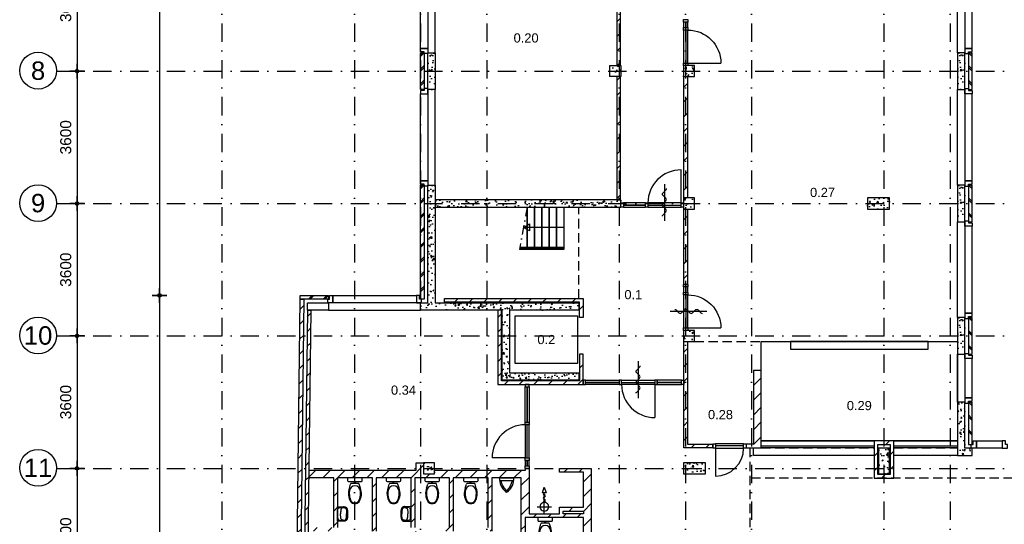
# Model space of a CAD drawing. Header units: millimetres. Extents: x -5500 to 79887, y -71178 to 5500.
# Tile 4 of 18: x -5500 to 21272, y -38122 to -24402. Entities that reach past the tile are written whole.
import ezdxf
from ezdxf.enums import TextEntityAlignment as Align

# ---------------------------------------------------------------- set-up
doc = ezdxf.new("R2010")
doc.units = ezdxf.units.MM
doc.header["$LTSCALE"] = 100
for name, pattern in [('DASHDOT', [1, 0.5, -0.25, 0, -0.25]), ('DASHEDX2', [38.1, 25.4, -12.7]), ('p_stramien$0$DASHDOT', [1, 0.5, -0.25, 0, -0.25])]:
    doc.linetypes.add(name, pattern=pattern)
for name, color, linetype in [('A--A21--_BUITENWAND', 9, 'Continuous'), ('A--A22--_BINNENWAND', 9, 'Continuous'), ('A--A28--_KONSTRUKTIES', 9, 'Continuous'), ('A--L21--_BUITENWAND', 4, 'Continuous'), ('A--L22--_BINNENWAND', 7, 'Continuous'), ('A--L24--_TRAPPEN', 1, 'Continuous'), ('A--L28--_KONSTRUKTIES', 4, 'Continuous'), ('A--L31--_BUITENKOZIJN', 4, 'Continuous'), ('A--L32--_BINNENKOZIJN', 4, 'Continuous'), ('A--L45--_PLAFONDAFW', 9, 'Continuous'), ('A--L65--_BEVEILIGING', 1, 'Continuous'), ('A--L66--_TRANSPORTINSTAL', 1, 'Continuous'), ('A--L74--_VASTE-SANITAIR-VOORZ', 1, 'Continuous'), ('A--L79--_VASTE-INRICHTING', 1, 'Continuous'), ('A--M$1A_MAATVOERING', 1, 'Continuous'), ('A--T$1A_0_25MM', 4, 'Continuous'), ('p_stramien$0$A--L$7A-_STRAMIEN', 250, 'p_stramien$0$DASHDOT'), ('p_stramien$0$A--M$1A_MAATVOERING', 1, 'Continuous'), ('p_stramien$0$A--T$1A_0_50MM', 3, 'Continuous')]:
    doc.layers.add(name, color=color, linetype=linetype)
doc.styles.add('p_stramien$0$TEXT-0_30', font='arial.ttf', dxfattribs={"height": 300})
doc.styles.add('p_stramien$0$TEXT-0_50', font='arial.ttf', dxfattribs={"height": 500})
doc.styles.add('TEXT-0_20', font='arial.ttf', dxfattribs={"height": 200})
doc.styles.add('TEXT-0_25', font='arial.ttf', dxfattribs={"height": 250})
doc.dimstyles.new('DIM-2', dxfattribs={"dimscale": 100, "dimtxt": 2, "dimasz": 1, "dimexe": 0, "dimexo": 0, "dimgap": 0, "dimtad": 0, "dimdec": 0, "dimzin": 0, "dimdsep": 46, "dimtxsty": 'TEXT-0_20', "dimblk1": 'MAATPUNT', "dimblk2": 'MAATPUNT', "dimsah": 1, "dimcen": 0, "dimse1": 1, "dimse2": 1, "dimclrd": 9, "dimclre": 1, "dimclrt": 2, "dimazin": 0, "dimtfac": 0.75, "dimtdec": 0, "dimtix": 1, "dimtmove": 2, "dimatfit": 3, "dimfxl": 1, "dimtvp": 1, "dimtolj": 1, "dimtzin": 0, "dimarcsym": 0})
doc.dimstyles.new('p_stramien$0$DIM-3', dxfattribs={"dimscale": 100, "dimtxt": 3, "dimasz": 1, "dimexe": 0, "dimexo": 0, "dimgap": 0, "dimtad": 0, "dimdec": 0, "dimzin": 0, "dimdsep": 46, "dimtxsty": 'p_stramien$0$TEXT-0_30', "dimblk1": 'p_stramien$0$MAATPUNT', "dimblk2": 'p_stramien$0$MAATPUNT', "dimsah": 1, "dimcen": 0, "dimse1": 1, "dimse2": 1, "dimclrd": 9, "dimclre": 1, "dimclrt": 3, "dimazin": 0, "dimtfac": 0.75, "dimtdec": 0, "dimtix": 1, "dimtmove": 2, "dimatfit": 3, "dimfxl": 1, "dimtvp": 1, "dimtolj": 1, "dimtzin": 0, "dimarcsym": 0})
pattern_1 = [(45, (0, 50), (-200, 200), []), (45, (50, 50), (-200, 200), [])]
pattern_2 = [(45, (0, 0), (-200, 200), [])]

# ---------------------------------------------------------------- blocks, each defined once
blk = doc.blocks.new('bu_koz_2600')
at = {"layer": 'A--L21--_BUITENWAND', "color": 9}
blk.add_lwpolyline([(0, -300), (2600, -300), (2600, -100), (0, -100)], close=True, dxfattribs=at)
at = {"layer": 'A--L31--_BUITENKOZIJN', "color": 1}
for points in [[(-25, 0), (25, 0), (25, 100), (115, 100), (115, -100), (-25, -100), (-25, 0)], [(2625, 0), (2575, 0), (2575, 100), (2485, 100), (2485, -100), (2625, -100), (2625, 0)]]:
    blk.add_lwpolyline(points, dxfattribs=at)
at = {"layer": 'A--L31--_BUITENKOZIJN', "color": 9}
blk.add_lwpolyline([(115, 100), (2485, 100), (2485, -100), (115, -100)], close=True, dxfattribs=at)
blk = doc.blocks.new('bu_koz_2500')
at = {"layer": 'A--L21--_BUITENWAND', "color": 9}
blk.add_lwpolyline([(-2500, -300), (0, -300), (0, -100), (-2500, -100)], close=True, dxfattribs=at)
at = {"layer": 'A--L31--_BUITENKOZIJN', "color": 1}
for points in [[(-2525, 0), (-2475, 0), (-2475, 100), (-2385, 100), (-2385, -100), (-2525, -100), (-2525, 0)], [(25, 0), (-25, 0), (-25, 100), (-115, 100), (-115, -100), (25, -100), (25, 0)]]:
    blk.add_lwpolyline(points, dxfattribs=at)
at = {"layer": 'A--L31--_BUITENKOZIJN', "color": 9}
blk.add_lwpolyline([(-2385, 100), (-115, 100), (-115, -100), (-2385, -100)], close=True, dxfattribs=at)
blk = doc.blocks.new('bi_koz_1250')
at = {"layer": 'A--L32--_BINNENKOZIJN', "color": 1}
for points in [[(-57, -67), (57, -67), (57, 0), (-57, 0)], [(0, -67), (57, -67), (57, -967), (0, -967)], [(-57, -1034), (57, -1034), (57, -967), (-57, -967)], [(-57, -1250), (57, -1250), (57, -1183), (-57, -1183)]]:
    blk.add_lwpolyline(points, close=True, dxfattribs=at)
at = {"layer": 'A--L32--_BINNENKOZIJN', "color": 9}
for points in [[(-57, -67), (57, -67), (57, -967), (-57, -967)], [(-57, -1034), (0, -1034), (0, -1183), (-57, -1183)], [(0, -1034), (57, -1034), (57, -1183), (0, -1183)]]:
    blk.add_lwpolyline(points, close=True, dxfattribs=at)
blk.add_lwpolyline([(57, -67), (957, -67)], dxfattribs=at)
blk.add_arc((57, -67), 900, 270, 0, dxfattribs=at)
blk = doc.blocks.new('bi_koz_2280')
at = {"layer": 'A--L32--_BINNENKOZIJN', "color": 1}
for points in [[(57, 0), (-57, 0), (-57, -67), (57, -67)], [(57, -1097), (-57, -1097), (-57, -1030), (57, -1030)], [(0, -1097), (-57, -1097), (-57, -1997), (0, -1997)], [(57, -2064), (-57, -2064), (-57, -1997), (57, -1997)], [(57, -2280), (-57, -2280), (-57, -2213), (57, -2213)]]:
    blk.add_lwpolyline(points, close=True, dxfattribs=at)
at = {"layer": 'A--L32--_BINNENKOZIJN', "color": 9}
for points in [[(0, -1030), (-57, -1030), (-57, -67), (0, -67)], [(57, -1030), (0, -1030), (0, -67), (57, -67)], [(57, -1097), (-57, -1097), (-57, -1997), (57, -1997)], [(0, -2064), (-57, -2064), (-57, -2213), (0, -2213)], [(57, -2064), (0, -2064), (0, -2213), (57, -2213)]]:
    blk.add_lwpolyline(points, close=True, dxfattribs=at)
blk.add_lwpolyline([(-57, -1997), (-957, -1997)], dxfattribs=at)
blk.add_arc((-57, -1997), 900, 90, 180, dxfattribs=at)
blk = doc.blocks.new('bi_koz_900')
at = {"layer": 'A--L32--_BINNENKOZIJN', "color": 1}
for points in [[(57, -67), (-57, -67), (-57, 0), (57, 0)], [(0, -67), (-57, -67), (-57, -833), (0, -833)], [(57, -900), (-57, -900), (-57, -833), (57, -833)]]:
    blk.add_lwpolyline(points, close=True, dxfattribs=at)
at = {"layer": 'A--L32--_BINNENKOZIJN', "color": 9}
blk.add_lwpolyline([(-57, -67), (-823, -67)], dxfattribs=at)
blk.add_lwpolyline([(57, -67), (-57, -67), (-57, -833), (57, -833)], close=True, dxfattribs=at)
blk.add_arc((-57, -67), 766, 180, 270, dxfattribs=at)
blk = doc.blocks.new('bi_koz_2740')
at = {"layer": 'A--L32--_BINNENKOZIJN', "color": 1}
for points in [[(0, 57), (0, -57), (67, -57), (67, 57)], [(980, 57), (980, -57), (1047, -57), (1047, 57)], [(1947, 0), (1947, -57), (1047, -57), (1047, 0)], [(1947, 57), (1947, -57), (2014, -57), (2014, 57)], [(2740, 57), (2740, -57), (2673, -57), (2673, 57)]]:
    blk.add_lwpolyline(points, close=True, dxfattribs=at)
at = {"layer": 'A--L32--_BINNENKOZIJN', "color": 9}
for points in [[(980, 57), (980, 0), (67, 0), (67, 57)], [(980, 0), (980, -57), (67, -57), (67, 0)], [(1947, 57), (1947, -57), (1047, -57), (1047, 57)], [(2014, 57), (2014, 0), (2673, 0), (2673, 57)], [(2014, 0), (2014, -57), (2673, -57), (2673, 0)]]:
    blk.add_lwpolyline(points, close=True, dxfattribs=at)
blk.add_lwpolyline([(1947, -57), (1947, -957)], dxfattribs=at)
blk.add_arc((1947, -57), 900, 180, 270, dxfattribs=at)
blk = doc.blocks.new('bi_koz_1700')
at = {"layer": 'A--L32--_BINNENKOZIJN', "color": 9}
blk.add_lwpolyline([(-67, 57), (-67, 957)], dxfattribs=at)
at = {"layer": 'A--L32--_BINNENKOZIJN', "color": 1}
for points in [[(-1700, -57), (-1700, 57), (-1633, 57), (-1633, -57)], [(-1034, -57), (-1034, 57), (-967, 57), (-967, -57)], [(-67, 0), (-67, 57), (-967, 57), (-967, 0)], [(-67, -57), (-67, 57), (0, 57), (0, -57)]]:
    blk.add_lwpolyline(points, close=True, dxfattribs=at)
at = {"layer": 'A--L32--_BINNENKOZIJN', "color": 9}
for points in [[(-1034, 0), (-1034, 57), (-1633, 57), (-1633, 0)], [(-1034, -57), (-1034, 0), (-1633, 0), (-1633, -57)], [(-67, -57), (-67, 57), (-967, 57), (-967, -57)]]:
    blk.add_lwpolyline(points, close=True, dxfattribs=at)
blk.add_arc((-67, 57), 900, 90, 180, dxfattribs=at)
blk = doc.blocks.new('brand_zs')
at = {"layer": 'A--L65--_BEVEILIGING'}
blk.add_lwpolyline([(-298, 50, -0.198912), (-263, 35), (-185, -43, 0.414214), (-114, -43), (-35, 35, -0.414214), (35, 35), (114, -43, 0.414214), (185, -43), (263, 35, -0.414214), (334, 35), (412, -43, 0.203344), (448, -58)], format="xyb", dxfattribs=at)
blk.add_lwpolyline([(573, -4), (-427, -4)], dxfattribs=at)
blk = doc.blocks.new('brand_slh')
at = {"layer": 'A--L65--_BEVEILIGING', "color": 1, "linetype": 'Continuous'}
for p, q in [((-196, 0), (379, 0)), ((0, 196), (0, -195))]:
    blk.add_line(p, q, dxfattribs=at)
at = {"layer": 'A--L65--_BEVEILIGING'}
blk.add_lwpolyline([(379, -50), (379, 50), (529, 0), (379, -50)], dxfattribs=at)
at = {"layer": 'A--L65--_BEVEILIGING', "color": 1, "linetype": 'Continuous'}
for centre, major_axis, start_param, end_param in [((0, 0), (82.9, 82.9), 5.497787, 8.63938), ((0, 0), (82.9, 82.9), 2.356194, 5.497787), ((109, 0), (22.4, 22.4), 5.504308, 6.956896), ((172, 0), (-22.1, 22.1), 0.785398, 3.926991), ((234, 0), (-22.1, 22.1), 3.926991, 7.068583), ((297, 0), (-22.1, 22.1), 0.785398, 3.926991), ((360, 0), (-22.3, 22.3), -0.778194, 0.778194)]:
    blk.add_ellipse(centre, major_axis=major_axis, ratio=1, start_param=start_param, end_param=end_param, dxfattribs=at)
blk = doc.blocks.new('wc12')
at = {"layer": 'A--L74--_VASTE-SANITAIR-VOORZ'}
for points in [[(-275, 150), (-168, 119)], [(-150, -95), (-150, 95)], [(-150, 12), (-100, 12)], [(-100, 175), (-100, -175)], [(-25, 200), (-75, 200)], [(0, -175), (0, 175)], [(-275, -150), (-168, -119)], [(-150, -12), (-100, -12)], [(-75, -200), (-25, -200)]]:
    blk.add_lwpolyline(points, dxfattribs=at)
for centre, radius, start, end in [((-548, 0), 152, 132.075, 227.925), ((-555, 0), 125, 111.1002, 248.8998), ((-426, -237), 415, 68.7289, 122.6922), ((-421, -307), 461, 90.4601, 112.8114), ((-421, -307), 461, 82.9751, 90.4601), ((-365, 0), 150, 270, 90), ((-175, 95), 25, 0, 74.0547), ((-75, 175), 25, 90, 180), ((-25, 175), 25, 0, 90), ((-426, 237), 415, 237.3078, 291.2711), ((-421, 307), 461, 247.1886, 269.5399), ((-421, 307), 461, 269.5399, 277.0249), ((-175, -95), 25, 285.9454, 0), ((-75, -175), 25, 180, 270), ((-25, -175), 25, 270, 0)]:
    blk.add_arc(centre, radius, start, end, dxfattribs=at)
blk = doc.blocks.new('urinoir9')
at = {"layer": 'A--L74--_VASTE-SANITAIR-VOORZ'}
for points in [[(-75, 194), (-75, -194)], [(0, 200), (0, -200)]]:
    blk.add_lwpolyline(points, dxfattribs=at)
for centre, radius, start, end in [((-336, 0), 49.9, 138.1971, 221.7927), ((0, -300), 500, 90, 138.1973), ((-316, 0), 25, 125.8539, 234.1316), ((21, -335), 500, 101.0779, 134.703), ((0, 300), 500, 221.4905, 270), ((21, 335), 500, 225.297, 258.9221)]:
    blk.add_arc(centre, radius, start, end, dxfattribs=at)
blk = doc.blocks.new('ft07')
at = {"layer": 'A--L74--_VASTE-SANITAIR-VOORZ'}
blk.add_lwpolyline([(-200, -168), (-195, 0), (195, 0), (200, -168), (199, -177), (198, -184), (197, -191), (196, -196), (194, -201), (193, -206), (192, -210), (191, -213), (189, -216), (188, -219), (187, -222), (186, -225), (184, -227), (183, -230), (181, -232), (180, -234), (178, -237), (176, -239), (175, -241), (173, -243), (170, -244), (168, -246), (166, -248), (163, -250), (160, -252), (157, -253), (154, -255), (150, -256), (147, -258), (143, -259), (138, -261), (134, -262), (129, -264), (124, -265), (118, -266), (112, -268), (105, -269), (98, -270), (90, -271), (82, -272), (73, -273), (64, -273), (54, -274), (44, -274), (33, -274), (22, -274), (11, -274), (0, -274), (-11, -274), (-22, -274), (-33, -274), (-44, -274), (-54, -274), (-64, -273), (-73, -273), (-82, -272), (-90, -271), (-98, -270), (-105, -269), (-112, -268), (-118, -266), (-124, -265), (-129, -264), (-134, -262), (-138, -261), (-143, -259), (-147, -258), (-150, -256), (-154, -255), (-157, -253), (-160, -252), (-163, -250), (-166, -248), (-168, -246), (-170, -244), (-173, -243), (-175, -241), (-176, -239), (-178, -237), (-180, -234), (-181, -232), (-183, -230), (-184, -227), (-186, -225), (-187, -222), (-188, -219), (-189, -216), (-191, -213), (-192, -210), (-193, -206), (-194, -201), (-196, -196), (-197, -191), (-198, -184), (-199, -177)], close=True, dxfattribs=at)
for points in [[(-170, -49), (-174, -167), (-173, -174), (-172, -180), (-171, -186), (-170, -190), (-169, -194), (-168, -198), (-168, -201), (-167, -204), (-166, -206), (-165, -208), (-164, -210), (-163, -212), (-162, -214), (-161, -216), (-160, -217), (-159, -219), (-158, -220), (-157, -221), (-156, -223), (-155, -224), (-153, -225), (-152, -226), (-150, -227), (-148, -229), (-146, -230), (-144, -231), (-141, -232), (-139, -233), (-135, -235), (-131, -236), (-127, -237), (-122, -239), (-116, -240), (-109, -242), (-100, -243), (-88, -245), (-72, -246), (-53, -247), (-29, -248), (0, -249)], [(-174, -167), (-173, -160), (-172, -154), (-171, -149), (-170, -144), (-169, -140), (-168, -137), (-168, -134), (-167, -131), (-166, -128), (-165, -126), (-164, -124), (-163, -122), (-162, -120), (-161, -119), (-160, -117), (-159, -116), (-158, -114), (-157, -113), (-156, -112), (-155, -111), (-153, -109), (-152, -108), (-150, -107), (-148, -106), (-146, -105), (-144, -104), (-141, -103), (-139, -101), (-135, -100), (-131, -99), (-127, -97), (-122, -96), (-116, -94), (-109, -93), (-100, -91), (-88, -90), (-72, -89), (-53, -87), (-29, -86), (0, -86)], [(-135, -15), (135, -15)], [(170, -49), (174, -167), (173, -173), (172, -180), (171, -185), (170, -190), (169, -194), (168, -198), (168, -201), (167, -204), (166, -206), (165, -208), (164, -210), (163, -212), (162, -214), (161, -216), (160, -217), (159, -219), (158, -220), (157, -221), (156, -223), (155, -224), (153, -225), (152, -226), (150, -227), (148, -229), (146, -230), (144, -231), (141, -232), (139, -233), (135, -235), (131, -236), (127, -237), (122, -239), (116, -240), (109, -242), (100, -243), (88, -245), (72, -246), (53, -247), (29, -248), (0, -249)], [(174, -167), (173, -161), (172, -155), (171, -149), (170, -144), (169, -140), (168, -137), (168, -134), (167, -131), (166, -128), (165, -126), (164, -124), (163, -122), (162, -120), (161, -119), (160, -117), (159, -116), (158, -114), (157, -113), (156, -112), (155, -111), (153, -109), (152, -108), (150, -107), (148, -106), (146, -105), (144, -104), (141, -103), (139, -101), (135, -100), (131, -99), (127, -97), (122, -96), (116, -94), (109, -93), (100, -91), (88, -90), (72, -89), (53, -87), (29, -86), (0, -86)]]:
    blk.add_lwpolyline(points, dxfattribs=at)
for centre, start, end in [((-135, -50), 90, 178.2991), ((135, -50), 1.7009, 90)]:
    blk.add_arc(centre, 35, start, end, dxfattribs=at)
blk = doc.blocks.new('p_stramien$0$stramien')
at = {"layer": 'p_stramien$0$A--M$1A_MAATVOERING', "color": 1}
blk.add_circle((0, 0), 500, dxfattribs=at)
at = {"layer": 'p_stramien$0$A--T$1A_0_50MM', "style": 'p_stramien$0$TEXT-0_50'}
blk.add_attdef('AS', text='', height=500, dxfattribs=at).set_placement((0, 0), align=Align.MIDDLE_CENTER)
blk = doc.blocks.new('p_stramien$0$MAATPUNT')
at = {"color": 9, "linetype": 'Continuous'}
for p, q in [((-2, 0), (2, 0)), ((0, 2), (0, -2))]:
    blk.add_line(p, q, dxfattribs=at)
at = {"color": 1, "linetype": 'Continuous'}
blk.add_circle((0, 0), 0.5, dxfattribs=at)
blk = doc.blocks.new('*D281')
at = {"layer": 'p_stramien$0$A--M$1A_MAATVOERING', "color": 9, "lineweight": -2}
blk.add_line((-3941, -22300), (-3941, -25700), dxfattribs=at)
at = {"layer": 'p_stramien$0$A--M$1A_MAATVOERING', "color": 9, "lineweight": -2, "xscale": 100, "yscale": 100, "zscale": 100}
for p, rotation in [((-3941, -22200), 90), ((-3941, -25800), 270)]:
    blk.add_blockref('p_stramien$0$MAATPUNT', p, dxfattribs=dict(at, rotation=rotation))
at = {"layer": 'p_stramien$0$A--M$1A_MAATVOERING', "color": 3, "insert": (-4247, -24000), "char_height": 300, "attachment_point": 5, "rotation": 90, "style": 'p_stramien$0$TEXT-0_30'}
blk.add_mtext('\\A1;3600', dxfattribs=at)
blk = doc.blocks.new('*D292')
at = {"layer": 'p_stramien$0$A--M$1A_MAATVOERING', "color": 9, "lineweight": -2}
blk.add_line((-3941, -25900), (-3941, -29300), dxfattribs=at)
at = {"layer": 'p_stramien$0$A--M$1A_MAATVOERING', "color": 9, "lineweight": -2, "xscale": 100, "yscale": 100, "zscale": 100}
for p, rotation in [((-3941, -25800), 90), ((-3941, -29400), 270)]:
    blk.add_blockref('p_stramien$0$MAATPUNT', p, dxfattribs=dict(at, rotation=rotation))
at = {"layer": 'p_stramien$0$A--M$1A_MAATVOERING', "color": 3, "insert": (-4247, -27600), "char_height": 300, "attachment_point": 5, "rotation": 90, "style": 'p_stramien$0$TEXT-0_30'}
blk.add_mtext('\\A1;3600', dxfattribs=at)
blk = doc.blocks.new('*D267')
at = {"layer": 'p_stramien$0$A--M$1A_MAATVOERING', "color": 9, "lineweight": -2}
blk.add_line((-3941, -29500), (-3941, -32900), dxfattribs=at)
at = {"layer": 'p_stramien$0$A--M$1A_MAATVOERING', "color": 9, "lineweight": -2, "xscale": 100, "yscale": 100, "zscale": 100}
for p, rotation in [((-3941, -29400), 90), ((-3941, -33000), 270)]:
    blk.add_blockref('p_stramien$0$MAATPUNT', p, dxfattribs=dict(at, rotation=rotation))
at = {"layer": 'p_stramien$0$A--M$1A_MAATVOERING', "color": 3, "insert": (-4247, -31200), "char_height": 300, "attachment_point": 5, "rotation": 90, "style": 'p_stramien$0$TEXT-0_30'}
blk.add_mtext('\\A1;3600', dxfattribs=at)
blk = doc.blocks.new('*D271')
at = {"layer": 'p_stramien$0$A--M$1A_MAATVOERING', "color": 9, "lineweight": -2}
blk.add_line((-3941, -33100), (-3941, -36500), dxfattribs=at)
at = {"layer": 'p_stramien$0$A--M$1A_MAATVOERING', "color": 9, "lineweight": -2, "xscale": 100, "yscale": 100, "zscale": 100}
for p, rotation in [((-3941, -33000), 90), ((-3941, -36600), 270)]:
    blk.add_blockref('p_stramien$0$MAATPUNT', p, dxfattribs=dict(at, rotation=rotation))
at = {"layer": 'p_stramien$0$A--M$1A_MAATVOERING', "color": 3, "insert": (-4247, -34800), "char_height": 300, "attachment_point": 5, "rotation": 90, "style": 'p_stramien$0$TEXT-0_30'}
blk.add_mtext('\\A1;3600', dxfattribs=at)
blk = doc.blocks.new('*D275')
at = {"layer": 'p_stramien$0$A--M$1A_MAATVOERING', "color": 9, "lineweight": -2}
blk.add_line((-3941, -36700), (-3941, -40100), dxfattribs=at)
at = {"layer": 'p_stramien$0$A--M$1A_MAATVOERING', "color": 9, "lineweight": -2, "xscale": 100, "yscale": 100, "zscale": 100}
for p, rotation in [((-3941, -36600), 90), ((-3941, -40200), 270)]:
    blk.add_blockref('p_stramien$0$MAATPUNT', p, dxfattribs=dict(at, rotation=rotation))
at = {"layer": 'p_stramien$0$A--M$1A_MAATVOERING', "color": 3, "insert": (-4247, -38400), "char_height": 300, "attachment_point": 5, "rotation": 90, "style": 'p_stramien$0$TEXT-0_30'}
blk.add_mtext('\\A1;3600', dxfattribs=at)
blk = doc.blocks.new('MAATPUNT')
at = {"color": 9, "linetype": 'Continuous'}
for p, q in [((-2, 0), (2, 0)), ((0, 2), (0, -2))]:
    blk.add_line(p, q, dxfattribs=at)
at = {"color": 1, "linetype": 'Continuous'}
blk.add_circle((0, 0), 0.5, dxfattribs=at)
blk = doc.blocks.new('*D149')
at = {"layer": 'A--M$1A_MAATVOERING', "color": 9, "lineweight": -2}
blk.add_line((-1700, -11500), (-1700, -31800), dxfattribs=at)
at = {"layer": 'A--M$1A_MAATVOERING', "color": 9, "lineweight": -2, "xscale": 100, "yscale": 100, "zscale": 100}
for p, rotation in [((-1700, -11400), 90), ((-1700, -31900), 270)]:
    blk.add_blockref('MAATPUNT', p, dxfattribs=dict(at, rotation=rotation))
at = {"layer": 'A--M$1A_MAATVOERING', "color": 2, "insert": (-1904.2, -21650), "char_height": 200, "attachment_point": 5, "rotation": 90, "style": 'TEXT-0_20'}
blk.add_mtext('\\A1;20500', dxfattribs=at)
blk = doc.blocks.new('*D150')
at = {"layer": 'A--M$1A_MAATVOERING', "color": 9, "lineweight": -2}
blk.add_line((-1700, -32000), (-1700, -49500), dxfattribs=at)
at = {"layer": 'A--M$1A_MAATVOERING', "color": 9, "lineweight": -2, "xscale": 100, "yscale": 100, "zscale": 100}
for p, rotation in [((-1700, -31900), 90), ((-1700, -49600), 270)]:
    blk.add_blockref('MAATPUNT', p, dxfattribs=dict(at, rotation=rotation))
at = {"layer": 'A--M$1A_MAATVOERING', "color": 2, "insert": (-1904.2, -40750), "char_height": 200, "attachment_point": 5, "rotation": 90, "style": 'TEXT-0_20'}
blk.add_mtext('\\A1;17700', dxfattribs=at)
blk = doc.blocks.new('p_stramien')
at = {"layer": 'p_stramien$0$A--L$7A-_STRAMIEN', "ltscale": 10}
for points in [[(0, 4500), (0, -70400)], [(3600, 4500), (3600, -70400)], [(5400, 4500), (5400, -70400)], [(7200, 4500), (7200, -70400)], [(10800, 4500), (10800, -70400)], [(12600, 4500), (12600, -70400)], [(14400, 4500), (14400, -70400)], [(18000, 4500), (18000, -70400)], [(19800, 4500), (19800, -70400)], [(-4500.1, -25800), (42100, -25800)], [(-4500.1, -29400), (42100, -29400)], [(-4500.1, -33000), (42100, -33000)], [(-4500.1, -36600), (42100, -36600)]]:
    blk.add_lwpolyline(points, dxfattribs=at)
at = {"layer": 'p_stramien$0$A--L$7A-_STRAMIEN', "rotation": 360}
for p, values in [((-5000, -25788.1), {'AS': '8'}), ((-5000, -29388.1), {'AS': '9'}), ((-5000, -32988.1), {'AS': '10'}), ((-5000, -36588.1), {'AS': '11'})]:
    blk.add_blockref('p_stramien$0$stramien', p, dxfattribs=at).add_auto_attribs(values)
at = {"layer": 'p_stramien$0$A--M$1A_MAATVOERING'}
for base, p1, p2, picture, middle in [((-3940.8, -25800), (0, -22200), (0, -25800), '*D281', (-4247.1, -24000)), ((-3940.8, -29400), (0, -25800), (0, -29400), '*D292', (-4247.1, -27600)), ((-3940.8, -33000), (0, -29400), (0, -33000), '*D267', (-4247.1, -31200)), ((-3940.8, -36600), (0, -33000), (0, -36600), '*D271', (-4247.1, -34800)), ((-3940.8, -40200), (0, -36600), (0, -40200), '*D275', (-4247.1, -38400))]:
    dim = blk.add_linear_dim(base=base, p1=p1, p2=p2, angle=90, dimstyle='p_stramien$0$DIM-3', dxfattribs=at)
    dim.commit()
    dim.dimension.update_dxf_attribs({"geometry": picture, "text_midpoint": middle})

msp = doc.modelspace()

# ---------------------------------------------------------------- hatches: boundary and pattern name
at = {"layer": 'A--A21--_BUITENWAND'}
h = msp.add_hatch(dxfattribs=at)
h.set_pattern_fill('BAKSTEEN', color=256, scale=100, style=0)
h.set_pattern_definition(pattern_1)
h.paths.add_polyline_path([(5400, -25300), (5400, -26300), (5500, -26300), (5500, -25300)])
h = msp.add_hatch(dxfattribs=at)
h.set_pattern_fill('CONCRETE2', color=256, scale=25, style=0)
h.paths.add_polyline_path([(5600, -25300), (5600, -26300), (5800, -26300), (5800, -25300)])
h = msp.add_hatch(dxfattribs=at)
h.set_pattern_fill('CONCRETE2', color=256, scale=25, angle=180, style=0)
h.set_pattern_definition([(130, (25800, 0), (-364.3682, -31.878), [38.1, -419.1]), (185, (25800, 0), (70.4857, 382.1136), [30.48, -335.28]), (79.5486, (25769.64, -2.66), (-293.8828, 350.2353), [32.38, -356.18]), (133.8158, (25800, 101.6), (-542.1585, -84.084), [57.15, -628.65]), (83.3644, (25754.8, 94.6), (-474.809, 494.852), [48.57, -534.27]), (188.8158, (25800, 101.6), (-474.808, 494.852), [45.72, -502.92]), (159, (25749.2, 76.2), (-303.2288, -204.5304), [38.1, -419.1]), (214, (25749.2, 76.2), (-123.604, 368.376), [30.48, -335.28]), (108.5486, (25723.93, 59.16), (-426.833, 163.8455), [32.38, -356.18]), (142.5, (25800, 0), (-6.1772, 169.1101), [0, -331.216, 0, -340.36, 0, -336.55]), (172.5, (25800, 0), (-133.6393, 200.3611), [0, -194.056, 0, -323.596, 0, -128.27]), (212.5, (25913.28, 0), (-271.1818, -11.4579), [0, -127, 0, -396.24, 0, -525.78]), (222.5, (25964.08, 0), (-296.2586, 50.8533), [0, -165.1, 0, -263.144, 0, -373.38])])
h.paths.add_polyline_path([(20200, -25300), (20200, -26300), (20000, -26300), (20000, -25300)])
h = msp.add_hatch(dxfattribs=at)
h.set_pattern_fill('BAKSTEEN', color=256, scale=100, angle=180, style=0)
h.set_pattern_definition([(135, (25800, 50), (200, 200), []), (135, (25750, 50), (200, 200), [])])
h.paths.add_polyline_path([(20400, -25300), (20400, -26300), (20300, -26300), (20300, -25300)])
h = msp.add_hatch(dxfattribs=at)
h.set_pattern_fill('CONCRETE2', color=256, scale=25, style=0)
h.paths.add_polyline_path([(9700, -32100), (5800, -32100), (5800, -28900), (5600, -28900), (5600, -32100), (5400, -32100), (5400, -32300), (7620, -32300), (7620, -34200), (9700, -34200), (9700, -34000), (7820, -34000), (7820, -32300), (9700, -32300)])
h = msp.add_hatch(dxfattribs=at)
h.set_pattern_fill('BAKSTEEN', color=256, scale=100, style=0)
h.set_pattern_definition(pattern_1)
h.paths.add_polyline_path([(5400, -28900), (5400, -32000), (5500, -32000), (5500, -28900)])
h = msp.add_hatch(dxfattribs=at)
h.set_pattern_fill('CONCRETE2', color=256, scale=25, angle=180, style=0)
h.set_pattern_definition([(130, (25800, -3600), (-364.3682, -31.878), [38.1, -419.1]), (185, (25800, -3600), (70.4857, 382.1136), [30.48, -335.28]), (79.5486, (25769.64, -3602.66), (-293.8828, 350.2353), [32.38, -356.18]), (133.8158, (25800, -3498.4), (-542.1585, -84.084), [57.15, -628.65]), (83.3644, (25754.8, -3505.4), (-474.809, 494.852), [48.57, -534.27]), (188.8158, (25800, -3498.4), (-474.808, 494.852), [45.72, -502.92]), (159, (25749.2, -3523.8), (-303.2288, -204.5304), [38.1, -419.1]), (214, (25749.2, -3523.8), (-123.604, 368.376), [30.48, -335.28]), (108.5486, (25723.93, -3540.84), (-426.833, 163.8455), [32.38, -356.18]), (142.5, (25800, -3600), (-6.1772, 169.1101), [0, -331.216, 0, -340.36, 0, -336.55]), (172.5, (25800, -3600), (-133.6393, 200.3611), [0, -194.056, 0, -323.596, 0, -128.27]), (212.5, (25913.28, -3600), (-271.1818, -11.4579), [0, -127, 0, -396.24, 0, -525.78]), (222.5, (25964.08, -3600), (-296.2586, 50.8533), [0, -165.1, 0, -263.144, 0, -373.38])])
h.paths.add_polyline_path([(20200, -28900), (20200, -29900), (20000, -29900), (20000, -28900)])
h = msp.add_hatch(dxfattribs=at)
h.set_pattern_fill('BAKSTEEN', color=256, scale=100, angle=180, style=0)
h.set_pattern_definition([(135, (25800, -3550), (200, 200), []), (135, (25750, -3550), (200, 200), [])])
h.paths.add_polyline_path([(20400, -28900), (20400, -29900), (20300, -29900), (20300, -28900)])
h = msp.add_hatch(dxfattribs=at)
h.set_pattern_fill('CONCRETE2', color=256, scale=25, style=0)
h.paths.add_polyline_path([(5800, -29500), (10850, -29500), (10850, -29300), (5800, -29300)])
h = msp.add_hatch(dxfattribs=at)
h.set_pattern_fill('KALKZANDSTEEN', color=256, scale=100, style=0)
h.set_pattern_definition(pattern_2)
h.paths.add_polyline_path([(2123.8, -32000), (1914.4, -49500), (2013.2, -49500), (2225, -32000)])
h = msp.add_hatch(dxfattribs=at)
h.set_pattern_fill('KALKZANDSTEEN', color=256, scale=100, style=0)
h.set_pattern_definition(pattern_2)
h.paths.add_polyline_path([(2181.9, -43650), (2282.7, -43650), (2425, -32300), (2322.5, -32300)])
h = msp.add_hatch(dxfattribs=at)
h.set_pattern_fill('CONCRETE2', color=256, scale=25, angle=180, style=0)
h.set_pattern_definition([(130, (25800, -7200), (-364.3682, -31.878), [38.1, -419.1]), (185, (25800, -7200), (70.4857, 382.1136), [30.48, -335.28]), (79.5486, (25769.64, -7202.66), (-293.8828, 350.2353), [32.38, -356.18]), (133.8158, (25800, -7098.4), (-542.1585, -84.084), [57.15, -628.65]), (83.3644, (25754.8, -7105.4), (-474.809, 494.852), [48.57, -534.27]), (188.8158, (25800, -7098.4), (-474.808, 494.852), [45.72, -502.92]), (159, (25749.2, -7123.8), (-303.2288, -204.5304), [38.1, -419.1]), (214, (25749.2, -7123.8), (-123.604, 368.376), [30.48, -335.28]), (108.5486, (25723.93, -7140.84), (-426.833, 163.8455), [32.38, -356.18]), (142.5, (25800, -7200), (-6.1772, 169.1101), [0, -331.216, 0, -340.36, 0, -336.55]), (172.5, (25800, -7200), (-133.6393, 200.3611), [0, -194.056, 0, -323.596, 0, -128.27]), (212.5, (25913.28, -7200), (-271.1818, -11.4579), [0, -127, 0, -396.24, 0, -525.78]), (222.5, (25964.08, -7200), (-296.2586, 50.8533), [0, -165.1, 0, -263.144, 0, -373.38])])
h.paths.add_polyline_path([(20200, -32500), (20200, -33500), (20000, -33500), (20000, -32500)])
h = msp.add_hatch(dxfattribs=at)
h.set_pattern_fill('BAKSTEEN', color=256, scale=100, angle=180, style=0)
h.set_pattern_definition([(135, (25800, -7150), (200, 200), []), (135, (25750, -7150), (200, 200), [])])
h.paths.add_polyline_path([(20400, -32500), (20400, -33500), (20300, -33500), (20300, -32500)])
h = msp.add_hatch(dxfattribs=at)
h.set_pattern_fill('CONCRETE2', color=256, scale=25, angle=180, style=0)
h.paths.add_polyline_path([(20200, -36050), (20200, -34800), (20000, -34800), (20000, -36250), (20400, -36250), (20400, -36050)])
h = msp.add_hatch(dxfattribs=at)
h.set_pattern_fill('BAKSTEEN', color=256, scale=100, angle=180, style=0)
h.set_pattern_definition([(135, (25800, -9450), (200, 200), []), (135, (25750, -9450), (200, 200), [])])
h.paths.add_polyline_path([(20400, -35950), (20400, -34800), (20300, -34800), (20300, -35950)])
at = {"layer": 'A--A22--_BINNENWAND'}
h = msp.add_hatch(dxfattribs=at)
h.set_pattern_fill('KALKZANDSTEEN', color=256, scale=100, style=0)
h.set_pattern_definition(pattern_2)
h.paths.add_polyline_path([(10840, -25650), (10840, -23600), (10740, -23600), (10740, -25650)])
h = msp.add_hatch(dxfattribs=at)
h.set_pattern_fill('KALKZANDSTEEN', color=256, scale=100, style=0)
h.set_pattern_definition(pattern_2)
h.paths.add_polyline_path([(10840, -29300), (10840, -25950), (10740, -25950), (10740, -29300)])
h = msp.add_hatch(dxfattribs=at)
h.set_pattern_fill('KALKZANDSTEEN', color=256, scale=100, style=0)
h.set_pattern_definition(pattern_2)
h.paths.add_polyline_path([(12560, -25950), (12560, -29250), (12660, -29250), (12660, -25950)])
h = msp.add_hatch(dxfattribs=at)
h.set_pattern_fill('KALKZANDSTEEN', color=256, scale=100, style=0)
h.set_pattern_definition(pattern_2)
h.paths.add_polyline_path([(12560, -29550), (12560, -31600), (12660, -31600), (12660, -29550)])
h = msp.add_hatch(dxfattribs=at)
h.set_pattern_fill('BAKSTEEN', color=256, scale=100, style=0)
h.set_pattern_definition(pattern_1)
h.paths.add_polyline_path([(2123.8, -32000), (2900, -32000), (2900, -31900), (2125, -31900)])
h = msp.add_hatch(dxfattribs=at)
h.set_pattern_fill('KALKZANDSTEEN', color=256, scale=100, style=0)
h.set_pattern_definition(pattern_2)
h.paths.add_polyline_path([(6050, -32080), (9720, -32080), (9720, -32500), (9820, -32500), (9820, -31980), (6050, -31980)])
h = msp.add_hatch(dxfattribs=at)
h.set_pattern_fill('KALKZANDSTEEN', color=256, scale=100, style=0)
h.set_pattern_definition(pattern_2)
h.paths.add_polyline_path([(7500, -32300), (7500, -34320), (9820, -34320), (9820, -33500), (9720, -33500), (9720, -34220), (7600, -34220), (7600, -32300)])
h = msp.add_hatch(dxfattribs=at)
h.set_pattern_fill('KALKZANDSTEEN', color=256, scale=100, style=0)
h.set_pattern_definition(pattern_2)
h.paths.add_polyline_path([(12560, -36040), (12660, -36040), (13350, -36040), (13350, -35940), (12660, -35940), (12660, -33150), (12560, -33150)])
h = msp.add_hatch(dxfattribs=at)
h.set_pattern_fill('KALKZANDSTEEN', color=256, scale=100, style=0)
h.set_pattern_definition(pattern_2)
h.paths.add_polyline_path([(14660, -33940), (14450, -33940), (14450, -36040), (14660, -36040)])
h = msp.add_hatch(dxfattribs=at)
h.set_pattern_fill('KALKZANDSTEEN', color=256, scale=100, style=0)
h.set_pattern_definition(pattern_2)
h.paths.add_polyline_path([(17730, -35850), (17730, -36870), (18270, -36870), (18270, -35850)])
h.paths.add_polyline_path([(18170, -35950), (18170, -36770), (17830, -36770), (17830, -35950)], flags=16)
h = msp.add_hatch(dxfattribs=at)
h.set_pattern_fill('CONCRETE2', color=256, scale=25, style=0)
h.paths.add_polyline_path([(17850, -36050), (17850, -36750), (18150, -36750), (18150, -36050)])
h = msp.add_hatch(dxfattribs=at)
h.set_pattern_fill('KALKZANDSTEEN', color=256, scale=100, style=0)
h.set_pattern_definition(pattern_2)
h.paths.add_polyline_path([(5280, -36650), (2370.5, -36650), (2367.8, -36860), (3040, -36860), (3040, -38210), (2350.9, -38210), (2349.7, -38310), (3290, -38310), (3290, -38210), (3140, -38210), (3140, -36860), (4090, -36860), (4090, -38310), (4190, -38310), (4190, -36860), (5140, -36860), (5140, -38210), (4990, -38210), (4990, -38310), (5180, -38310), (5180, -40340), (5350, -40340), (5350, -40240), (5280, -40240), (5280, -38310), (5280, -38210), (5240, -38210), (5240, -36860), (6190, -36860), (6190, -38210), (6080, -38210), (6080, -38310), (6290, -38310), (6290, -36860), (7240, -36860), (7240, -38210), (7090, -38210), (7090, -38310), (7340, -38310), (7340, -36860), (8140, -36860), (8140, -40340), (8239.9, -40340), (8240, -37940), (9830, -37940), (9830, -40050), (10040, -40050), (10040, -36600), (9180, -36600), (9180, -36700), (9830, -36700), (9830, -37660), (9180, -37660), (9180, -37840), (8350, -37840), (8350, -36600), (8250, -36600), (8250, -36650), (5783.3, -36650), (5783.3, -36750), (5483.3, -36750), (5483.3, -36450), (5280, -36450)])
h.paths.add_polyline_path([(9280, -37760), (9830, -37760), (9830, -37840), (9280, -37840)], flags=16)
at = {"layer": 'A--A28--_KONSTRUKTIES'}
h = msp.add_hatch(dxfattribs=at)
h.set_pattern_fill('CONCRETE2', color=256, scale=25, style=0)
h.paths.add_polyline_path([(10550, -25650), (10550, -25950), (10850, -25950), (10850, -25650)])
h = msp.add_hatch(dxfattribs=at)
h.set_pattern_fill('CONCRETE2', color=256, scale=25, style=0)
h.paths.add_polyline_path([(12850, -25950), (12850, -25650), (12550, -25650), (12550, -25950)])
h = msp.add_hatch(dxfattribs=at)
h.set_pattern_fill('CONCRETE2', color=256, scale=25, style=0)
h.paths.add_polyline_path([(12850, -29550), (12850, -29250), (12550, -29250), (12550, -29550)])
h = msp.add_hatch(dxfattribs=at)
h.set_pattern_fill('CONCRETE2', color=256, scale=25, style=0)
h.paths.add_polyline_path([(18150, -29550), (18150, -29250), (17550, -29250), (17550, -29550)])
h = msp.add_hatch(dxfattribs=at)
h.set_pattern_fill('CONCRETE2', color=256, scale=25, style=0)
h.paths.add_polyline_path([(12850, -33150), (12850, -32850), (12550, -32850), (12550, -33150)])
h = msp.add_hatch(dxfattribs=at)
h.set_pattern_fill('CONCRETE2', color=256, scale=25, style=0)
h.paths.add_polyline_path([(5783.3, -36750), (5783.3, -36450), (5483.3, -36450), (5483.3, -36750)])
h = msp.add_hatch(dxfattribs=at)
h.set_pattern_fill('CONCRETE2', color=256, scale=25, style=0)
h.paths.add_polyline_path([(13150, -36750), (13150, -36450), (12550, -36450), (12550, -36750)])

# ---------------------------------------------------------------- linework, layer by layer
at = {"color": 1}
for points in [[(14660, -36040), (14660, -35990), (17730, -35990), (17730, -36040)], [(18270, -36040), (18270, -35990), (20000, -35990), (20000, -36040)]]:
    msp.add_lwpolyline(points, close=True, dxfattribs=at)
at = {"layer": 'A--L21--_BUITENWAND', "color": 2}
for points in [[(5400, -26300), (5400, -25300), (5500, -25300), (5500, -26300)], [(20400, -26300), (20400, -25300), (20300, -25300), (20300, -26300)], [(5400, -32000), (5400, -28900), (5500, -28900), (5500, -32000)], [(20400, -29900), (20400, -28900), (20300, -28900), (20300, -29900)], [(1914.4, -49500), (2123.8, -32000), (2225, -32000), (2013.2, -49500)], [(2900, -32000), (2123.8, -32000), (2125, -31900), (2900, -31900)], [(2181.9, -43650), (2282.7, -43650), (2425, -32300), (2322.5, -32300)], [(20400, -33500), (20400, -32500), (20300, -32500), (20300, -33500)], [(20400, -35950), (20400, -34800), (20300, -34800), (20300, -35950)]]:
    msp.add_lwpolyline(points, close=True, dxfattribs=at)
at = {"layer": 'A--L21--_BUITENWAND', "color": 3}
for points in [[(5600, -26300), (5600, -25300), (5800, -25300), (5800, -26300)], [(20200, -26300), (20200, -25300), (20000, -25300), (20000, -26300)], [(20200, -29900), (20200, -28900), (20000, -28900), (20000, -29900)], [(5800, -29500), (10850, -29500), (10850, -29300), (5800, -29300)], [(2325, -32100), (2900, -32100), (2900, -32300), (2325, -32300), (2322.5, -32300)], [(20200, -33500), (20200, -32500), (20000, -32500), (20000, -33500)]]:
    msp.add_lwpolyline(points, close=True, dxfattribs=at)
for points in [[(5800, -32100), (9700, -32100), (9700, -32300), (7820, -32300), (7820, -34000), (9700, -34000), (9700, -34200), (7620, -34200), (7620, -32300), (5400, -32300), (5400, -32100), (5600, -32100), (5600, -28900), (5800, -28900), (5800, -32100)], [(20200, -36050), (20200, -34800), (20000, -34800), (20000, -36250), (20400, -36250), (20400, -36050), (20200, -36050)]]:
    msp.add_lwpolyline(points, dxfattribs=at)
at = {"layer": 'A--L21--_BUITENWAND', "color": 2}
msp.add_lwpolyline([(2322.5, -32300), (2425, -32300)], dxfattribs=at)
at = {"layer": 'A--L21--_BUITENWAND', "color": 9}
msp.add_lwpolyline([(20000, -34800), (20000, -33500), (20200, -33500), (20200, -34800)], close=True, dxfattribs=at)
at = {"layer": 'A--L22--_BINNENWAND', "color": 2}
for points in [[(10840, -25650), (10840, -23600), (10740, -23600), (10740, -25650)], [(10840, -29300), (10840, -25950), (10740, -25950), (10740, -29300)], [(12560, -29250), (12560, -25950), (12660, -25950), (12660, -29250)], [(7500, -32300), (7500, -34320), (9820, -34320), (9820, -33500), (9720, -33500), (9720, -34220), (7600, -34220), (7600, -32300)], [(9280, -37760), (9830, -37760), (9830, -37840), (9280, -37840)]]:
    msp.add_lwpolyline(points, close=True, dxfattribs=at)
at = {"layer": 'A--L22--_BINNENWAND', "color": 1}
for points in [[(12560, -31600), (12560, -29550), (12660, -29550), (12660, -31600)], [(15460, -33150), (15460, -33360), (19200, -33360), (19200, -33150)]]:
    msp.add_lwpolyline(points, close=True, dxfattribs=at)
at = {"layer": 'A--L22--_BINNENWAND', "color": 2}
for points in [[(9720, -32080), (6050, -32080), (6050, -31980), (9820, -31980), (9820, -32500), (9720, -32500), (9720, -32080)], [(12660, -36040), (12560, -36040), (12560, -33150), (12660, -33150), (12660, -35940), (13350, -35940), (13350, -36040), (12660, -36040)], [(14450, -36040), (14660, -36040), (14660, -33940), (14450, -33940), (14450, -35940), (14250, -35940), (14250, -36040), (14450, -36040)], [(17730, -35850), (17730, -36870), (18270, -36870), (18270, -35850), (18270, -35850), (17730, -35850)], [(18170, -35950), (18170, -36770), (17830, -36770), (17830, -35950), (18170, -35950)], [(3040, -38210), (3040, -36860), (2367.8, -36860), (2370.5, -36650), (2370.5, -36650), (5280, -36650), (5280, -36450), (5483.3, -36450), (5483.3, -36750), (5783.3, -36750), (5783.3, -36650), (8250, -36650), (8250, -36600), (8350, -36600), (8350, -37840), (9180, -37840), (9180, -37660), (9830, -37660), (9830, -36700), (9180, -36700), (9180, -36600), (10040, -36600), (10040, -40050)], [(4090, -38310), (4090, -36860), (3140, -36860), (3140, -38210)], [(5140, -38210), (5140, -36860), (4190, -36860), (4190, -38310)], [(6190, -38210), (6190, -36860), (5240, -36860), (5240, -38210)], [(7240, -38210), (7240, -36860), (6290, -36860), (6290, -38310)], [(8140, -40340), (8140, -36860), (7340, -36860), (7340, -38310)], [(9830, -40050), (9830, -37940), (8240, -37940), (8239.9, -40340)]]:
    msp.add_lwpolyline(points, dxfattribs=at)
at = {"layer": 'A--L22--_BINNENWAND', "color": 9}
msp.add_lwpolyline([(14660, -33150), (20000, -33150), (20000, -35850), (14660, -35850)], close=True, dxfattribs=at)
at = {"layer": 'A--L24--_TRAPPEN', "color": 9, "linetype": 'DASHDOT', "ltscale": 5}
msp.add_lwpolyline([(8300, -29500), (8090.9, -30650)], dxfattribs=at)
at = {"layer": 'A--L24--_TRAPPEN'}
for points in [[(8300, -29500), (8300, -30600), (8100, -30600)], [(9300, -30650), (8090.9, -30650)], [(9300, -30625), (8095.5, -30625)], [(9300, -30600), (8100, -30600)], [(9300, -30600), (9300, -30625), (9300, -30650)]]:
    msp.add_lwpolyline(points, dxfattribs=at)
for points in [[(8300, -29500), (8500, -29500), (8500, -30600), (8300, -30600)], [(8500, -29500), (8700, -29500), (8700, -30600), (8500, -30600)], [(8700, -29500), (8900, -29500), (8900, -30600), (8700, -30600)], [(8900, -29500), (9100, -29500), (9100, -30600), (8900, -30600)], [(9100, -29500), (9300, -29500), (9300, -30600), (9100, -30600)]]:
    msp.add_lwpolyline(points, close=True, dxfattribs=at)
at = {"layer": 'A--L24--_TRAPPEN', "color": 9}
msp.add_lwpolyline([(8363.7, -30144.5), (8200, -30050), (8363.7, -29955.5)], close=True, dxfattribs=at)
msp.add_lwpolyline([(9300, -30050), (8200, -30050)], dxfattribs=at)
at = {"layer": 'A--L28--_KONSTRUKTIES', "color": 3}
for points in [[(10550, -25950), (10550, -25650), (10850, -25650), (10850, -25950)], [(12850, -25950), (12850, -25650), (12550, -25650), (12550, -25950)], [(12850, -29550), (12850, -29250), (12550, -29250), (12550, -29550)], [(18150, -29550), (18150, -29250), (17550, -29250), (17550, -29550)], [(12850, -33150), (12850, -32850), (12550, -32850), (12550, -33150)], [(17850, -36050), (17850, -36750), (18150, -36750), (18150, -36050)], [(5783.3, -36750), (5783.3, -36450), (5483.3, -36450), (5483.3, -36750)], [(13150, -36750), (13150, -36450), (12550, -36450), (12550, -36750)]]:
    msp.add_lwpolyline(points, close=True, dxfattribs=at)
at = {"layer": 'A--L31--_BUITENKOZIJN', "color": 1}
for points in [[(20300, -33475), (20300, -33525), (20400, -33525), (20400, -33615), (20200, -33615), (20200, -33475), (20300, -33475)], [(20300, -34825), (20300, -34775), (20400, -34775), (20400, -34685), (20200, -34685), (20200, -34825), (20300, -34825)], [(20375, -35950), (20425, -35950), (20425, -35850), (20515, -35850), (20515, -36050), (20375, -36050), (20375, -35950)], [(21355, -35950), (21305, -35950), (21305, -35850), (21215, -35850), (21215, -36050), (21355, -36050), (21355, -35950)]]:
    msp.add_lwpolyline(points, dxfattribs=at)
at = {"layer": 'A--L31--_BUITENKOZIJN', "color": 9}
for points in [[(20400, -34685), (20400, -33615), (20200, -33615), (20200, -34685)], [(20515, -35850), (21215, -35850), (21215, -36050), (20515, -36050)]]:
    msp.add_lwpolyline(points, close=True, dxfattribs=at)
at = {"layer": 'A--L45--_PLAFONDAFW', "linetype": 'DASHEDX2', "ltscale": 0.1}
for points in [[(9700, -31980), (9700, -29500)], [(12850, -33150), (20000, -33150)], [(14350, -36040), (14350, -42130)], [(14660, -36040), (17730, -36040)], [(18270, -36040), (20000, -36040)], [(24930, -36870), (14350, -36870)]]:
    msp.add_lwpolyline(points, dxfattribs=at)
at = {"layer": 'A--L66--_TRANSPORTINSTAL'}
msp.add_lwpolyline([(9670, -32450), (9670, -33750), (7970, -33750), (7970, -32450)], close=True, dxfattribs=at)
at = {"layer": 'A--L79--_VASTE-INRICHTING', "color": 1}
for points in [[(17730, -36250), (14450, -36250), (14450, -36040), (14660, -36040), (14660, -35850), (17730, -35850)], [(20000, -36250), (18270, -36250), (18270, -35850), (20000, -35850)]]:
    msp.add_lwpolyline(points, close=True, dxfattribs=at)

# ---------------------------------------------------------------- block references
for name, p in [('p_stramien', (0, 0)), ('bi_koz_2280', (8300, -34320))]:
    msp.add_blockref(name, p)
for name, p, rotation in [('bu_koz_2600', (5500, -25300), 90), ('bu_koz_2600', (5500, -28900), 90), ('brand_zs', (12028.7, -29443), 90), ('brand_zs', (12610, -32328.7), 360), ('brand_zs', (11312.7, -34262.7), 90), ('wc12', (3615, -36860), 90), ('wc12', (4665, -36860), 90), ('wc12', (5715, -36860), 90), ('wc12', (6765, -36860), 90), ('urinoir9', (7740, -36860), 90), ('brand_slh', (8765, -37644.4), 90), ('ft07', (3140, -37840.1), 90), ('wc12', (8790, -37940), 90)]:
    msp.add_blockref(name, p, dxfattribs=dict(rotation=rotation))
at = {"xscale": -1}
for name, p, rotation in [('bu_koz_2600', (20300, -25300), 270), ('bi_koz_1250', (12610, -25650), 180), ('bu_koz_2600', (20300, -28900), 270), ('bu_koz_2600', (20300, -32500), 270), ('bi_koz_1250', (12610, -32850), 180), ('ft07', (5140, -37840.1), 270)]:
    msp.add_blockref(name, p, dxfattribs=dict(at, rotation=rotation))
at = {"color": 2}
for name, p in [('bi_koz_1700', (12550, -29443)), ('bi_koz_2740', (9820, -34262.7))]:
    msp.add_blockref(name, p, dxfattribs=at)
at = {"color": 9}
msp.add_blockref('bu_koz_2500', (5400, -32000), dxfattribs=at)
at = {"color": 3, "rotation": 90}
msp.add_blockref('bi_koz_900', (13350, -35990), dxfattribs=at)

# ---------------------------------------------------------------- texts
at = {"layer": 'A--T$1A_0_25MM', "char_height": 100, "width": 708.694, "attachment_point": 5, "style": 'TEXT-0_25'}
for s, insert in [('\\H2.5x;0.20', (8270, -24900)), ('\\H2.5x;0.27', (16330, -29100)), ('\\H2.5x;0.1', (11185, -31877.9)), ('\\H2.5x;0.2', (8820, -33100)), ('\\H2.5x;0.34', (4935.2, -34475)), ('\\H2.5x;0.29', (17330, -34895)), ('\\H2.5x;0.28', (13555, -35140))]:
    msp.add_mtext(s, dxfattribs=dict(at, insert=insert))

# ---------------------------------------------------------------- dimensions: what is measured, and where the dimension line sits
at = {"layer": 'A--M$1A_MAATVOERING'}
for base, p1, p2, picture, middle in [((-1700, -31900), (-200, -11400), (2125, -31900), '*D149', (-1904.2, -21650)), ((-1700, -49600), (2125, -31900), (1913.2, -49600), '*D150', (-1904.2, -40750))]:
    dim = msp.add_linear_dim(base=base, p1=p1, p2=p2, angle=90, dimstyle='DIM-2', dxfattribs=at)
    dim.commit()
    dim.dimension.update_dxf_attribs({"geometry": picture, "text_midpoint": middle})

doc.saveas('drawing.dxf')
